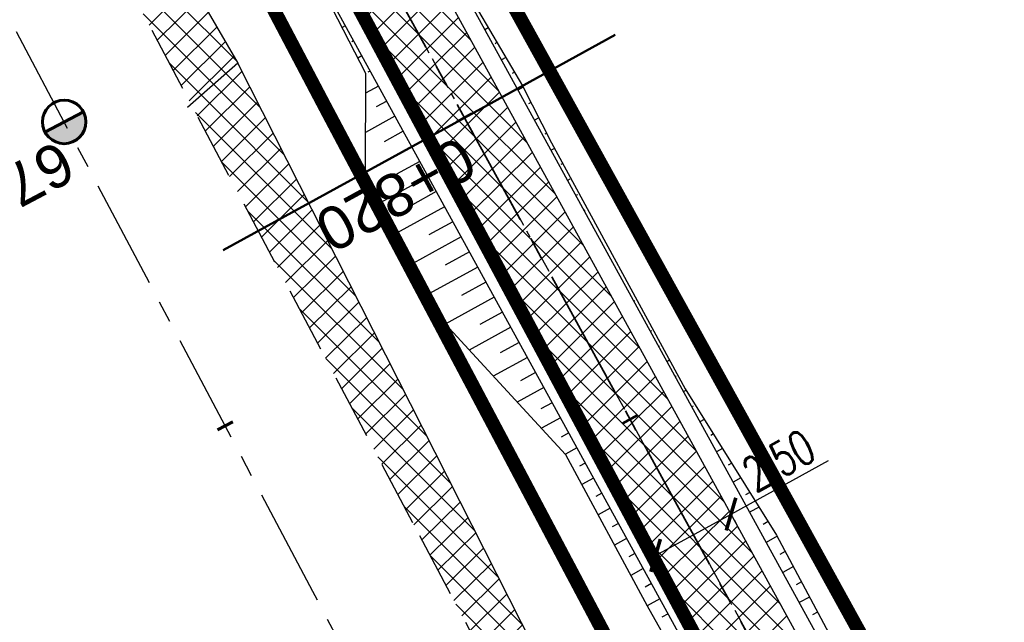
# Model space of a CAD drawing. Header units: metres. Extents: x 7529682 to 7533711, y 5721195 to 5727842.
# Tile 187 of 232: x 7530087 to 7530116, y 5727058 to 5727075. Entities that reach past the tile are written whole.
import ezdxf

# ---------------------------------------------------------------- set-up
doc = ezdxf.new("R2010")
doc.units = ezdxf.units.M
doc.header["$PDMODE"] = 1
doc.header["$PDSIZE"] = 0.3
for name, pattern in [('817-dzialki-09-05-04$0$HIDDEN', [0.375, 0.25, -0.125]), ('ACAD_ISO05W100', [33, 24, -3, 0, -3, 0, -3]), ('CENTER', [50.800000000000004, 31.75, -6.35, 6.35, -6.35]), ('CENTER2', [28.575000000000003, 19.05, -3.175, 3.175, -3.175]), ('HIDDEN', [9.524999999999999, 6.35, -3.175])]:
    doc.linetypes.add(name, pattern=pattern)
for name, color, linetype in [('C-DROGI-SYTUACJA', 7, 'Continuous'), ('C-DROGI-SYTUACJA-ETYKIETY', 7, 'Continuous'), ('D-hatch-pobocza', 131, 'Continuous'), ('D-hatch-zjazdy-kruszywo', 111, 'Continuous'), ('D-pobocza', 60, 'Continuous'), ('D-rowy', 160, 'Continuous'), ('D-skarpa', 2, 'Continuous'), ('D-skarpa-kreskowanie', 2, 'Continuous'), ('D-wymiary', 1, 'Continuous')]:
    doc.layers.add(name, color=color, linetype=linetype)
for name, color, linetype, lineweight, true_color in [('D-hatch-ciag-pieszo-rowerowy', 7, 'Continuous', 13, 0xff9f80), ('D-LR-etap-III', 7, '817-dzialki-09-05-04$0$HIDDEN', 50, 0x00008f), ('D-przekroje-pop', 7, 'Continuous', 50, 0x000099)]:
    doc.layers.add(name, color=color, linetype=linetype, lineweight=lineweight, true_color=true_color)
for name, color, linetype, lineweight in [('D-krawędzie', 3, 'Continuous', 30), ('D-obrzeża', 2, 'Continuous', 30), ('D-oś', 10, 'CENTER', 30), ('D-pas-drogowy', 7, 'ACAD_ISO05W100', 50), ('D-zjazdy', 202, 'Continuous', 30)]:
    doc.layers.add(name, color=color, linetype=linetype, lineweight=lineweight)
doc.layers.add('poprzeczki', color=7, linetype='Continuous', true_color=0x0000c7)
doc.styles.add('DIMTEXT', font='simplex.shx', dxfattribs={"width": 0.7})
doc.styles.get("Standard").update_dxf_attribs({"font": 'arial.ttf'})
doc.dimstyles.new('500', dxfattribs={"dimtxt": 1, "dimasz": 0.6999999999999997, "dimexe": 0.2, "dimexo": 0.5, "dimgap": 0.2, "dimtad": 1, "dimrnd": 0.005, "dimzin": 0, "dimdsep": 46, "dimtxsty": 'DIMTEXT', "dimblk": 'ARCHTICK', "dimcen": 0, "dimclrd": 256, "dimclre": 256, "dimclrt": 2, "dimadec": 5, "dimazin": 0, "dimtfac": 1, "dimtofl": 0, "dimtmove": 0, "dimatfit": 3, "dimfxl": 1, "dimtolj": 1, "dimtzin": 0, "dimlwd": -1, "dimlwe": -1, "dimarcsym": 0})
pattern_1 = [(45, (0, 0), (-0.3367596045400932, 0.3367596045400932), []), (135, (0, 0), (-0.3367596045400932, -0.3367596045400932), [])]

# ---------------------------------------------------------------- blocks, each defined once
blk = doc.blocks.new('kilometraz')
at = {"linetype": 'ByBlock', "lineweight": -2}
blk.add_hatch(color=0, dxfattribs=at).paths.add_polyline_path([(0, -0.28125, 0.4142135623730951), (0.28125, 0, 0.4142135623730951), (0, 0.28125)])
at = {"color": 0, "linetype": 'ByBlock', "lineweight": -2}
blk.add_line((0, 0.28125), (0, -0.28125), dxfattribs=at)
blk.add_circle((0, 0), 0.28125, dxfattribs=at)
blk = doc.blocks.new('AeccTickLine')
at = {"color": 0, "linetype": 'ByBlock', "lineweight": -2}
blk.add_line((0, 1), (-3.673819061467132e-16, -1), dxfattribs=at)
blk = doc.blocks.new('_ArchTick')
at = {"color": 0, "linetype": 'ByBlock', "const_width": 0.15}
blk.add_lwpolyline([(-0.5, -0.5), (0.5, 0.5)], dxfattribs=at)
blk = doc.blocks.new('*D109')
at = {"layer": 'D-wymiary', "linetype": 'ByBlock', "transparency": 16777216}
for p, q in [((7530107.740666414, 5727060.980724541), (7530110.575570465, 5727062.535640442)), ((7530105.54873029, 5727059.778469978), (7530107.740666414, 5727060.980724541)), ((7530107.981117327, 5727060.542337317), (7530107.836846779, 5727060.805369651)), ((7530105.789181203, 5727059.340082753), (7530105.644910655, 5727059.603115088))]:
    blk.add_line(p, q, dxfattribs=at)
at = {"layer": 'Defpoints', "color": 0, "linetype": 'ByBlock', "transparency": 16777216}
for p in [(7530107.740666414, 5727060.980724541), (7530107.740666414, 5727060.980724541), (7530105.54873029, 5727059.778469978)]:
    blk.add_point(p, dxfattribs=at)
at = {"layer": 'D-wymiary', "linetype": 'ByBlock', "transparency": 16777216, "xscale": 0.6999999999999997, "yscale": 0.6999999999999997, "zscale": 0.6999999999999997}
for p, rotation in [((7530107.740666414, 5727060.980724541), 28.74431820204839), ((7530105.54873029, 5727059.778469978), 208.7443182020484)]:
    blk.add_blockref('_ArchTick', p, dxfattribs=dict(at, rotation=rotation))
at = {"layer": 'D-wymiary', "color": 2, "linetype": 'ByBlock', "transparency": 16777216, "insert": (7530109.128358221, 5727062.540240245), "char_height": 1, "attachment_point": 5, "rotation": 28.744318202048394, "style": 'DIMTEXT'}
blk.add_mtext('\\A1;2.50', dxfattribs=at)

msp = doc.modelspace()

# ---------------------------------------------------------------- hatches: boundary and pattern name
at = {"layer": 'D-hatch-ciag-pieszo-rowerowy'}
h = msp.add_hatch(dxfattribs=at)
h.set_pattern_fill('ANSI37', color=256, scale=0.15, style=0)
h.set_pattern_definition(pattern_1)
h.paths.add_polyline_path([(7530088.752647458, 5727093.000170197), (7530087.680093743, 5727092.356354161), (7530094.839831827, 5727079.30280542), (7530096.380116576, 5727079.093859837)])
h.paths.add_polyline_path([(7530089.894115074, 5727093.518343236), (7530089.827897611, 5727093.645604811), (7530088.754170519, 5727093.001084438), (7530088.791572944, 5727092.929201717), (7530096.380116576, 5727079.093859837), (7530097.920401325, 5727078.884914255)])
h.paths.add_polyline_path([(7530098.187554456, 5727075.798560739), (7530096.65747977, 5727075.988891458), (7530118.344271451, 5727036.449792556), (7530121.363431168, 5727030.8519834), (7530122.461322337, 5727031.449610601), (7530119.442360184, 5727037.047053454)])
h.paths.add_polyline_path([(7530099.717629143, 5727075.608230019), (7530098.187554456, 5727075.798560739), (7530119.442360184, 5727037.047053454), (7530122.461322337, 5727031.449610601), (7530123.559213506, 5727032.047237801), (7530120.540448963, 5727037.644314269)])
at = {"layer": 'D-hatch-pobocza'}
h = msp.add_hatch(dxfattribs=at)
h.set_pattern_fill('ANSI37', color=256, scale=0.15, style=0)
h.set_pattern_definition(pattern_1)
h.paths.add_polyline_path([(7530159.28, 5726948.82), (7530146.429999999, 5726973.35), (7530133.179999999, 5726997.96), (7530120.769999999, 5727021.75), (7530102.37, 5727056.4), (7530093.404664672, 5727074.093035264), (7530092.053597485, 5727072.892086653), (7530098.687472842, 5727060.36179238), (7530131.997785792, 5726997.210008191), (7530163.821737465, 5726937.096607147), (7530204.081352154, 5726861.012519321), (7530207.770984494, 5726854.046852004), (7530209.4, 5726853.58), (7530209.844131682, 5726853.621519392), (7530193.42, 5726884.56), (7530185.309999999, 5726899.91), (7530173.059999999, 5726923.22)])
at = {"layer": 'D-hatch-zjazdy-kruszywo'}
h = msp.add_hatch(dxfattribs=at)
h.set_pattern_fill('ANSI37', color=256, scale=0.15, style=0)
h.set_pattern_definition(pattern_1)
h.paths.add_polyline_path([(7530090.482093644, 5727079.127608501), (7530088.410620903, 5727079.7730674), (7530092.053597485, 5727072.892086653), (7530093.404664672, 5727074.093035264)])

# ---------------------------------------------------------------- linework, layer by layer
at = {"layer": 'C-DROGI-SYTUACJA', "color": 10, "linetype": 'CENTER2', "lineweight": 35, "ltscale": 0.2}
msp.add_lwpolyline([(7529994.784814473, 5727271.452278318), (7530014.918624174, 5727233.117987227), (7530030.611190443, 5727203.571422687), (7530048.95165067, 5727168.884096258), (7530066.58439081, 5727135.608591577), (7530088.791572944, 5727092.929201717), (7530119.442360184, 5727037.047053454), (7530133.979593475, 5727010.093640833), (7530160.01702296, 5726961.449550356), (7530183.786607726, 5726917.332915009), (7530204.666096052, 5726877.528243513), (7530227.908566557, 5726832.904262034), (7530259.102442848, 5726774.825526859, 0.06358496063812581), (7530264.988877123, 5726766.578101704), (7530268.469625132, 5726762.818326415, -0.06508397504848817), (7530272.968742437, 5726756.474687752), (7530281.4242284, 5726740.503672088, -0.06508397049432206), (7530284.141528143, 5726733.216691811), (7530284.890711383, 5726729.972348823, 0.06446268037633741), (7530289.361782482, 5726717.936811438), (7530322.483990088, 5726654.998261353), (7530339.922145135, 5726621.886334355)], format="xyb", dxfattribs=at)
at = {"layer": 'D-krawędzie', "linetype": 'HIDDEN', "ltscale": 0.3}
msp.add_lwpolyline([(7529971.475882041, 5727300.786382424), (7530006.701701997, 5727234.141132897), (7530044.198460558, 5727163.133456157), (7530082.890091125, 5727090.20043586), (7530098.687472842, 5727060.36179238), (7530131.997785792, 5726997.210008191), (7530163.821737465, 5726937.096607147), (7530204.081352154, 5726861.012519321), (7530247.819962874, 5726778.438272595), (7530252.219999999, 5726770.26), (7530259.735272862, 5726756.89951491), (7530263.781713, 5726749.286762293), (7530270.196482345, 5726737.095956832), (7530272.433334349, 5726732.818899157), (7530276.00888925, 5726725.597700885), (7530279.7, 5726718.02), (7530284.501430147, 5726708.939695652), (7530291.375516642, 5726695.939652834), (7530296.045865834, 5726687.107244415), (7530304.46414878, 5726671.186868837), (7530316.603827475, 5726648.181421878)], dxfattribs=at)
at = {"layer": 'D-LR-etap-III', "ltscale": 10, "flags": 128}
msp.add_lwpolyline([(7531750.474471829, 5723895.103125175, 0.4, 0.4, 0), (7531750.505, 5723895.13, 0.4, 0.4, 0), (7531682.71, 5724022.92, 0.4, 0.4, 0), (7531619.177023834, 5724147.203692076, 0.4, 0.4, 0), (7531592.308960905, 5724198.48863389, 0.4, 0.4, 0), (7531553.263875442, 5724272.918564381, 0.4, 0.4, 0), (7531504.019999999, 5724366.79, 0.4, 0.4, 0), (7531482.09, 5724407.62, 0.4, 0.4, 0), (7531412.350402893, 5724541.182759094, 0.4, 0.4, 0), (7531388.463669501, 5724586.929768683, 0.4, 0.4, 0), (7531345.12, 5724669.94, 0.4, 0.4, 0), (7531127.66, 5725081.67, 0.4, 0.4, 0), (7531059.253139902, 5725211.040795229, 0.4, 0.4, 0), (7531008.007244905, 5725307.953830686, 0.4, 0.4, 0), (7530964.181635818, 5725390.835555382, 0.4, 0.4, 0), (7530914.557354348, 5725484.683561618, 0.4, 0.4, 0), (7530865.243241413, 5725577.493975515, 0.4, 0.4, 0), (7530840.085257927, 5725624.058651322, 0.4, 0.4, 0), (7530802.559525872, 5725694.924584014, 0.4, 0.4, 0), (7530755.54, 5725787.51, 0.4, 0.4, 0), (7530708.717810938, 5725876.303221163, 0.4, 0.4, 0), (7530695.12, 5725902.09, 0.4, 0.4, 0), (7530642.91397006, 5726001.07839487, 0.4, 0.4, 0), (7530634.934723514, 5726016.146615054, 0.4, 0.4, 0), (7530610.820000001, 5726061.929999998, 0.4, 0.4, 0), (7530610.820000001, 5726061.929999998, 0.4, 0.4, 0), (7530607.21, 5726063.51, 0.4, 0.4, 0), (7530597.42, 5726080.68, 0.4, 0.4, 0), (7530591.16, 5726088.44, 0.4, 0.4, 0), (7530581.28, 5726107.21, 0.4, 0.4, 0), (7530571.29, 5726130.56, 0.4, 0.4, 0), (7530549.554994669, 5726171.527317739, 0.4, 0.4, 0), (7530531.014309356, 5726206.473807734, 0.4, 0.4, 0), (7530516.461208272, 5726236.016618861, 0.4, 0.4, 0), (7530500.798929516, 5726266.141265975, 0.4, 0.4, 0), (7530491.349999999, 5726283.94, 0.4, 0.4, 0), (7530482.4, 5726303.41, 0.4, 0.4, 0), (7530482.4, 5726303.41, 0.4, 0.4, 0), (7530450.41, 5726357.28, 0.4, 0.4, 0), (7530397.759396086, 5726458.499907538, 0.4, 0.4, 0), (7530334.707815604, 5726583.664702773, 0.4, 0.4, 0), (7530303.939274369, 5726645.167943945, 0.4, 0.4, 0), (7530300.509779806, 5726651.777515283, 0.4, 0.4, 0), (7530289.213532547, 5726671.966724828, 0.4, 0.4, 0), (7530281.54, 5726685.57, 0.4, 0.4, 0), (7530261.37085633, 5726724.163374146, 0.4, 0.4, 0), (7530254.03, 5726738.21, 0.4, 0.4, 0), (7530197.219999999, 5726845.06, 0.4, 0.4, 0), (7530194.71, 5726849.15, 0.4, 0.4, 0), (7530195.92, 5726850.75, 0.4, 0.4, 0), (7530170.546669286, 5726892.961489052, 0.4, 0.4, 0), (7530143.174718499, 5726945.065838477, 0.4, 0.4, 0), (7530105.059999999, 5727018.32, 0.4, 0.4, 0), (7530100.059999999, 5727027.16, 0.4, 0.4, 0), (7530062.318670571, 5727099.625398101, 0.4, 0.4, 0), (7530015.378537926, 5727189.420463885, 0.4, 0.4, 0), (7529983.207960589, 5727250.206596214, 0.4, 0.4, 0), (7529953.284293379, 5727306.74720398, 0.4, 0.4, 0), (7529900.67053443, 5727406.15903814, 0.4, 0.4, 0), (7529890.630239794, 5727425.131178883, 0.4, 0.4, 0), (7529875.155383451, 5727454.426350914, 0.4, 0.4, 0), (7529857.560096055, 5727487.787346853, 0.4, 0.4, 0), (7529835.194401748, 5727530.19312405, 0.4, 0.4, 0), (7529811.740544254, 5727574.662079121, 0.4, 0.4, 0), (7529792.101859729, 5727611.922638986, 0.4, 0.4, 0), (7529768.066117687, 5727657.469613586, 0.4, 0.4, 0), (7529755.210566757, 5727682.131373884, 0.4, 0.4, 0), (7529753.309999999, 5727681.13, 0.4, 0.4, 0), (7529739.21, 5727707.77, 0.4, 0.4, 0), (7529735.394745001, 5727711.251990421, 0.4, 0.4, 0), (7529725.42, 5727730.2, 0.4, 0.4, 0), (7529723.55, 5727729.88, 0.4, 0.4, 0), (7529695.566668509, 5727782.932080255, 0.4, 0.4, 0), (7529717.67971874, 5727794.024357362, 0.4, 0.4, 0), (7529736.274870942, 5727758.647400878, 0.4, 0.4, 0), (7529736.274870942, 5727758.647400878, 0.4, 0.4, 0), (7529744.511003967, 5727750.406106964, 0.4, 0.4, 0), (7529744.511003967, 5727750.406106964, 0.4, 0.4, 0), (7529750.282568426, 5727738.549848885, 0.4, 0.4, 0), (7529777.108510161, 5727687.569424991, 0.4, 0.4, 0), (7529796.51537536, 5727651.329932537, 0.4, 0.4, 0), (7529814.937945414, 5727616.793170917, 0.4, 0.4, 0), (7529839.006722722, 5727572.303976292, 0.4, 0.4, 0), (7529860.617626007, 5727532.509108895, 0.4, 0.4, 0), (7529882.348967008, 5727491.504261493, 0.4, 0.4, 0), (7529904.865139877, 5727449.096370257, 0.4, 0.4, 0), (7529920.747384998, 5727418.884773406, 0.4, 0.4, 0), (7529946.676504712, 5727368.547487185, 0.4, 0.4, 0), (7529972.024701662, 5727320.573310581, 0.4, 0.4, 0), (7529987.740014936, 5727290.153392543, 0.4, 0.4, 0), (7529996.497385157, 5727273.661630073, 0.4, 0.4, 0), (7530017.541471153, 5727234.202689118, 0.4, 0.4, 0), (7530033.053657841, 5727204.864166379, 0.4, 0.4, 0), (7530051.622983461, 5727170.222745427, 0.4, 0.4, 0), (7530069.276612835, 5727137.015751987, 0.4, 0.4, 0), (7530089.385386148, 5727097.533639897, 0.4, 0.4, 0), (7530109.712512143, 5727060.746615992, 0.4, 0.4, 0), (7530136.769722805, 5727011.640131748, 0.4, 0.4, 0), (7530162.446686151, 5726962.743777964, 0.4, 0.4, 0), (7530187.674104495, 5726916.992101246, 0.4, 0.4, 0), (7530207.820739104, 5726879.335323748, 0.4, 0.4, 0), (7530230.625609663, 5726834.518686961, 0.4, 0.4, 0), (7530262.288093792, 5726776.61832811, 0.4, 0.4, 0), (7530277.509672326, 5726760.213143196, 0.4, 0.4, 0), (7530286.036865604, 5726744.106684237, 0.4, 0.4, 0), (7530288.097472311, 5726735.884066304, 0.4, 0.4, 0), (7530290.393870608, 5726725.046963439, 0.4, 0.4, 0), (7530296.17664807, 5726713.582980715, 0.4, 0.4, 0), (7530302.726195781, 5726701.18226779, 0.4, 0.4, 0), (7530325.685047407, 5726657.466383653, 0.4, 0.4, 0), (7530343.243978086, 5726623.648592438, 0.4, 0.4, 0), (7530360.229820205, 5726591.746871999, 0.4, 0.4, 0), (7530383.20855044, 5726548.059469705, 0.4, 0.4, 0), (7530406.017875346, 5726503.605514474, 0.4, 0.4, 0), (7530427.464919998, 5726462.620289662, 0.4, 0.4, 0), (7530447.9278544, 5726424.388014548, 0.4, 0.4, 0), (7530471.126878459, 5726379.920667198, 0.4, 0.4, 0), (7530490.501003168, 5726343.033350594, 0.4, 0.4, 0), (7530509.499458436, 5726306.733076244, 0.4, 0.4, 0), (7530529.890269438, 5726267.244072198, 0.4, 0.4, 0), (7530543.852446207, 5726238.990319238, 0.4, 0.4, 0), (7530554.808897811, 5726218.943990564, 0.4, 0.4, 0), (7530559.027108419, 5726212.223286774, 0.4, 0.4, 0), (7530563.060988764, 5726206.409670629, 0.4, 0.4, 0), (7530566.93354971, 5726200.463543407, 0.4, 0.4, 0), (7530569.771022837, 5726194.901501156, 0.4, 0.4, 0), (7530571.47319415, 5726191.282350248, 0.4, 0.4, 0), (7530572.839142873, 5726188.024533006, 0.4, 0.4, 0), (7530575.295071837, 5726182.034664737, 0.4, 0.4, 0), (7530579.736851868, 5726173.306070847, 0.4, 0.4, 0), (7530583.3, 5726167.41, 0.4, 0.4, 0), (7530593.4, 5726163.33, 0.4, 0.4, 0), (7530598.618375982, 5726155.264489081, 0.4, 0.4, 0), (7530608.258304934, 5726140.497132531, 0.4, 0.4, 0), (7530603.269999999, 5726136.83, 0.4, 0.4, 0), (7530606.53, 5726131.84, 0.4, 0.4, 0), (7530604.239057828, 5726124.21679044, 0.4, 0.4, 0), (7530605.847136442, 5726121.630127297, 0.4, 0.4, 0), (7530608.971611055, 5726116.164124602, 0.4, 0.4, 0), (7530618.114293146, 5726097.791111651, 0.4, 0.4, 0), (7530651.213125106, 5726034.959524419, 0.4, 0.4, 0), (7530670.243741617, 5725998.61095082, 0.4, 0.4, 0), (7530698.075474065, 5725945.952624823, 0.4, 0.4, 0), (7530716.505955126, 5725911.3051464, 0.4, 0.4, 0), (7530735.223454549, 5725875.667401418, 0.4, 0.4, 0), (7530752.504235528, 5725842.154920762, 0.4, 0.4, 0), (7530778.310652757, 5725793.501254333, 0.4, 0.4, 0), (7530797.499961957, 5725756.381811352, 0.4, 0.4, 0), (7530812.518974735, 5725728.28874362, 0.4, 0.4, 0), (7530820.039295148, 5725713.160404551, 0.4, 0.4, 0), (7530822.422446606, 5725710.193574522, 0.4, 0.4, 0), (7530833.154893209, 5725688.800634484, 0.4, 0.4, 0), (7530849.629354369, 5725656.158601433, 0.4, 0.4, 0), (7530867.98290276, 5725621.963939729, 0.4, 0.4, 0), (7530872.629809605, 5725612.88760475, 0.4, 0.4, 0), (7530880.354488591, 5725597.594500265, 0.4, 0.4, 0), (7530883.839446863, 5725593.389159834, 0.4, 0.4, 0), (7530891.782113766, 5725587.763349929, 0.4, 0.4, 0), (7530895.038670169, 5725584.280746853, 0.4, 0.4, 0), (7530897.033644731, 5725580.941110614, 0.4, 0.4, 0), (7530900.951646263, 5725579.945856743, 0.4, 0.4, 0), (7530904.80970798, 5725571.977328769, 0.4, 0.4, 0), (7530903.682362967, 5725568.566434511, 0.4, 0.4, 0), (7530908.900614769, 5725558.844845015, 0.4, 0.4, 0), (7530910.252030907, 5725545.671606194, 0.4, 0.4, 0), (7530912.872986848, 5725538.645543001, 0.4, 0.4, 0), (7530945.278171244, 5725478.464284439, 0.4, 0.4, 0), (7530959.692318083, 5725450.24628822, 0.4, 0.4, 0), (7531002.82670893, 5725368.192370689, 0.4, 0.4, 0), (7531044.703532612, 5725290.314293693, 0.4, 0.4, 0), (7531064.098839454, 5725253.212562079, 0.4, 0.4, 0), (7531083.010253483, 5725216.677517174, 0.4, 0.4, 0), (7531113.013137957, 5725158.465613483, 0.4, 0.4, 0), (7531137.364304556, 5725113.07076138, 0.4, 0.4, 0), (7531150.830830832, 5725086.711759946, 0.4, 0.4, 0), (7531159.745663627, 5725076.640848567, 0.4, 0.4, 0), (7531166.309999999, 5725074.58, 0.4, 0.4, 0), (7531172.29, 5725062.58, 0.4, 0.4, 0), (7531170.589828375, 5725055.605912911, 0.4, 0.4, 0), (7531173.732823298, 5725044.080706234, 0.4, 0.4, 0), (7531215.342008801, 5724964.859648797, 0.4, 0.4, 0), (7531238.054496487, 5724921.684649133, 0.4, 0.4, 0), (7531262.389821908, 5724875.282876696, 0.4, 0.4, 0), (7531295.587160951, 5724811.265731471, 0.4, 0.4, 0), (7531348.487908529, 5724712.362812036, 0.4, 0.4, 0), (7531363.740817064, 5724682.68394264, 0.4, 0.4, 0), (7531366.986905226, 5724675.865317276, 0.4, 0.4, 0), (7531382.541261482, 5724646.110625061, 0.4, 0.4, 0), (7531401.299165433, 5724610.874551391, 0.4, 0.4, 0), (7531428.964837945, 5724558.862274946, 0.4, 0.4, 0), (7531449.111202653, 5724520.397801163, 0.4, 0.4, 0), (7531477.292992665, 5724465.831467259, 0.4, 0.4, 0), (7531500.996290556, 5724421.112506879, 0.4, 0.4, 0), (7531512.121834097, 5724400.549045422, 0.4, 0.4, 0), (7531513.78163794, 5724396.757451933, 0.4, 0.4, 0), (7531526.32, 5724379.39, 0.4, 0.4, 0), (7531566.783642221, 5724302.73628205, 0.4, 0.4, 0), (7531578.579156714, 5724282.774819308, 0.4, 0.4, 0), (7531584.232619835, 5724273.111246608, 0.4, 0.4, 0), (7531590.109283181, 5724263.508189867, 0.4, 0.4, 0), (7531593.027899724, 5724258.771479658, 0.4, 0.4, 0), (7531595.711841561, 5724254.226824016, 0.4, 0.4, 0), (7531601.659976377, 5724243.898197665, 0.4, 0.4, 0), (7531606.097733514, 5724235.986407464, 0.4, 0.4, 0), (7531609.382207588, 5724230.799061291, 0.4, 0.4, 0), (7531611.580260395, 5724227.671180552, 0.4, 0.4, 0), (7531612.707802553, 5724225.86410867, 0.4, 0.4, 0), (7531618.665224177, 5724214.480919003, 0.4, 0.4, 0), (7531619.885522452, 5724212.333950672, 0.4, 0.4, 0), (7531620.931818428, 5724210.787064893, 0.4, 0.4, 0), (7531623.518605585, 5724207.111542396, 0.4, 0.4, 0), (7531626.143926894, 5724203.61306897, 0.4, 0.4, 0), (7531632.022984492, 5724196.485954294, 0.4, 0.4, 0), (7531653.949089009, 5724152.617641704, 0.4, 0.4, 0), (7531656.750690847, 5724143.103797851, 0.4, 0.4, 0), (7531659.61440691, 5724133.254504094, 0.4, 0.4, 0), (7531661.627147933, 5724128.646047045, 0.4, 0.4, 0.01093811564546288), (7531674.314987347, 5724101.43546424, 0.4, 0.4, 0), (7531685.137626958, 5724081.408252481, 0.4, 0.4, 0), (7531692.159945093, 5724066.277333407, 0.4, 0.4, 0), (7531699.662164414, 5724051.388120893, 0.4, 0.4, 0), (7531704.480624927, 5724040.808561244, 0.4, 0.4, 0), (7531704.480624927, 5724040.808561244, 0.4, 0.4, 0), (7531704.401251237, 5724037.368913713, 0.4, 0.4, 0), (7531720.383609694, 5724003.441317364, 0.4, 0.4, 0), (7531728.79890528, 5723986.206298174, 0.4, 0.4, 0), (7531733.237926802, 5723977.192631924, 0.4, 0.4, 0), (7531736.750027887, 5723969.505210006, 0.4, 0.4, 0), (7531737.336143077, 5723968.518916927, 0.4, 0.4, 0), (7531738.285051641, 5723967.699360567, 0.4, 0.4, 0), (7531742.180915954, 5723962.346428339, 0.4, 0.4, 0), (7531744.286141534, 5723958.615526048, 0.4, 0.4, 0), (7531755.393260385, 5723944.192617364, 0.4, 0.4, 0), (7531758.69, 5723936.76, 0.4, 0.4, 0), (7531780.08, 5723929.25, 0.4, 0.4, 0), (7531792.611989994, 5723906.337708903, 0.4, 0.4, 0), (7531792.611989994, 5723906.337708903, 0.4, 0.4, 0), (7531756.962094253, 5723883.055323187, 0.4, 0.4, 0), (7531750.46, 5723895.130000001, 0.4, 0.4, 0), (7531750.46, 5723895.130000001, 0, 0, 0)], format="xyseb", dxfattribs=at)
at = {"layer": 'D-obrzeża'}
for points in [[(7530255.070830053, 5726779.690066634), (7530226.803596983, 5726832.319792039), (7530203.558300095, 5726876.949199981), (7530182.682878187, 5726916.746119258), (7530158.915773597, 5726960.858151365), (7530132.878471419, 5727009.502004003), (7530118.344271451, 5727036.449792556), (7530087.649834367, 5727092.411522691), (7530086.699342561, 5727094.242115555), (7530065.47768309, 5727135.027454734), (7530047.847139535, 5727168.298814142), (7530029.506689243, 5727202.986120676), (7530013.813315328, 5727232.534205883), (7529993.681375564, 5727270.864936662)], [(7530217.688691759, 5726855.231672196), (7530205.773892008, 5726878.107287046), (7530184.890337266, 5726917.919710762), (7530161.118272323, 5726962.040949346), (7530135.080715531, 5727010.685277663), (7530120.540448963, 5727037.644314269), (7530099.717629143, 5727075.608230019)]]:
    msp.add_lwpolyline(points, dxfattribs=at)
at = {"layer": 'D-oś', "ltscale": 0.1}
msp.add_lwpolyline([(7530313.508365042, 5726646.547986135), (7530301.370075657, 5726669.550802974), (7530292.95179271, 5726685.471178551), (7530288.281443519, 5726694.303586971), (7530281.407357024, 5726707.303629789), (7530276.578826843, 5726716.435184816), (7530272.867295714, 5726724.054807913), (7530269.313944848, 5726731.231162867), (7530267.097066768, 5726735.470028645), (7530260.687746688, 5726747.650478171), (7530256.664309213, 5726755.219954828), (7530249.153360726, 5726768.572752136), (7530244.732367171, 5726776.789976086), (7530200.987754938, 5726859.375553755), (7530160.728462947, 5726935.45903188), (7530128.903273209, 5726995.57477155), (7530095.592978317, 5727058.726521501), (7530079.798237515, 5727088.5601794), (7530041.105041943, 5727161.496149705), (7530003.607351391, 5727232.505591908), (7529968.380651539, 5727299.152506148)], dxfattribs=at)
at = {"layer": 'D-oś', "ltscale": 0.03}
msp.add_lwpolyline([(7529994.784814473, 5727271.452278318), (7530014.918624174, 5727233.117987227), (7530030.611190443, 5727203.571422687), (7530048.95165067, 5727168.884096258), (7530066.58439081, 5727135.608591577), (7530088.791572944, 5727092.929201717), (7530119.442360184, 5727037.047053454), (7530133.979593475, 5727010.093640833), (7530160.01702296, 5726961.449550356), (7530183.786607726, 5726917.332915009), (7530204.666096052, 5726877.528243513), (7530227.908566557, 5726832.904262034), (7530259.102442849, 5726774.825526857, 0.06358496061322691), (7530264.988877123, 5726766.578101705), (7530268.469625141, 5726762.818326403, -0.06508397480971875), (7530272.968742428, 5726756.474687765), (7530281.424228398, 5726740.503672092, -0.06508397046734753), (7530284.141528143, 5726733.216691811), (7530284.890711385, 5726729.972348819, 0.06446268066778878), (7530289.361782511, 5726717.936811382), (7530322.48423269, 5726654.997800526)], format="xyb", dxfattribs=at)
at = {"layer": 'D-pas-drogowy', "ltscale": 0.2, "flags": 128}
msp.add_lwpolyline([(7531633.018560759, 5724182.834272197, 0.4, 0.4, 0), (7531617.558899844, 5724211.608162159, 0.4, 0.4, 0), (7531566.783642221, 5724302.73628205, 0.4, 0.4, 0), (7531538.419082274, 5724356.469679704, 0.4, 0.4, 0), (7531526.32, 5724379.39, 0.4, 0.4, 0), (7531516.102085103, 5724393.607319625, 0.4, 0.4, 0.001485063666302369), (7531513.78037409, 5724396.837773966, 0.4, 0.4, 0), (7531501.87, 5724413.41, 0.4, 0.4, 0), (7531474.926107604, 5724464.507896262, 0.4, 0.4, 0), (7531446.200436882, 5724518.992313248, 0.4, 0.4, 0), (7531424.962185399, 5724559.262257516, 0.4, 0.4, 0), (7531398.444460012, 5724609.565801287, 0.4, 0.4, 0), (7531379.647455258, 5724645.216004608, 0.4, 0.4, 0), (7531365.23, 5724672.56, 0.4, 0.4, 0), (7531341.305752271, 5724717.915356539, 0.4, 0.4, 0), (7531312.899996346, 5724771.788898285, 0.4, 0.4, 0), (7531292.590923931, 5724810.306502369, 0.4, 0.4, 0), (7531259.391619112, 5724873.271351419, 0.4, 0.4, 0), (7531233.740401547, 5724921.922582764, 0.4, 0.4, 0), (7531203.072738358, 5724980.092044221, 0.4, 0.4, 0), (7531173.471398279, 5725036.225177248, 0.4, 0.4, 0), (7531168.269999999, 5725046.09, 0.4, 0.4, 0), (7531172.29, 5725062.58, 0.4, 0.4, 0), (7531166.309999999, 5725074.58, 0.4, 0.4, 0), (7531150.32, 5725079.6, 0.4, 0.4, 0), (7531141.5, 5725096.43, 0.4, 0.4, 0), (7531109.311735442, 5725157.814415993, 0.4, 0.4, 0), (7531086.641300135, 5725201.047918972, 0.4, 0.4, 0), (7531059.198258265, 5725253.383662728, 0.4, 0.4, 0), (7531028.206828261, 5725312.48946212, 0.4, 0.4, 0), (7530999.104694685, 5725367.990143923, 0.4, 0.4, 0), (7530956.247527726, 5725449.724815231, 0.4, 0.4, 0), (7530924.397774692, 5725510.463768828, 0.4, 0.4, 0), (7530897.509999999, 5725561.74, 0.4, 0.4, 0), (7530894.46, 5725566.14, 0.4, 0.4, 0), (7530892.16, 5725570.49, 0.4, 0.4, 0), (7530869.362688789, 5725613.307018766, 0.4, 0.4, 0), (7530861.693971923, 5725627.704613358, 0.4, 0.4, 0), (7530852.74, 5725644.52, 0.4, 0.4, 0), (7530831.509999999, 5725684.2, 0.4, 0.4, 0), (7530811.13, 5725722.52, 0.4, 0.4, 0), (7530792.3476413, 5725757.940652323, 0.4, 0.4, 0), (7530768.03, 5725803.8, 0.4, 0.4, 0), (7530748.768542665, 5725840.178507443, 0.4, 0.4, 0), (7530727.7, 5725879.97, 0.4, 0.4, 0), (7530712.0981582, 5725909.54523909, 0.4, 0.4, 0), (7530693.644105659, 5725944.645156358, 0.4, 0.4, 0), (7530665.702224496, 5725997.538976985, 0.4, 0.4, 0), (7530641.759999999, 5726042.88, 0.4, 0.4, 0), (7530616.5, 5726091.48, 0.4, 0.4, 0), (7530604.628439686, 5726114.319880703, 0.4, 0.4, -0.007762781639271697), (7530602.5, 5726118.43, 0.4, 0.4, 0), (7530603.992037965, 5726123.394821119, 0.4, 0.4, 0), (7530606.53, 5726131.84, 0.4, 0.4, 0), (7530603.269999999, 5726136.83, 0.4, 0.4, 0), (7530593.775620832, 5726151.368713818, 0.4, 0.4, 0), (7530590.202637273, 5726156.84001263, 0.4, 0.4, 0), (7530583.3, 5726167.41, 0.4, 0.4, 0), (7530580.578343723, 5726170.427567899, 0.4, 0.4, 0), (7530575.849999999, 5726175.67, 0.4, 0.4, 0), (7530569.009999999, 5726186.66, 0.4, 0.4, 0), (7530562.555322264, 5726199.189409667, 0.4, 0.4, 0), (7530555.67, 5726211.39, 0.4, 0.4, 0), (7530548.29, 5726224.23, 0.4, 0.4, 0), (7530540.58, 5726237.71, 0.4, 0.4, 0), (7530532.679999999, 5726252.65, 0.4, 0.4, 0), (7530524.059999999, 5726269.35, 0.4, 0.4, 0), (7530502.82, 5726309.91, 0.4, 0.4, 0), (7530488.83, 5726336.63, 0.4, 0.4, 0), (7530466.03, 5726380.16, 0.4, 0.4, 0), (7530438.469999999, 5726432.77, 0.4, 0.4, 0), (7530424.53, 5726459.09, 0.4, 0.4, 0), (7530401.63, 5726502.97, 0.4, 0.4, 0), (7530383.38, 5726538.06, 0.4, 0.4, 0), (7530353.969999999, 5726593.52, 0.4, 0.4, 0), (7530338.469999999, 5726622.74, 0.4, 0.4, 0), (7530322.009999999, 5726653.88, 0.4, 0.4, 0), (7530297.54, 5726700.33, 0.4, 0.4, 0), (7530287.38, 5726719.6, 0.4, 0.4, 0), (7530285.94993921, 5726722.315508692, 0.4, 0.4, 0), (7530280.259999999, 5726733.12, 0.4, 0.4, 0), (7530266.73, 5726758.74, 0.4, 0.4, 0), (7530260.42, 5726770.47, 0.4, 0.4, 0), (7530253.25, 5726783.82, 0.4, 0.4, 0), (7530244.95, 5726799.33, 0.4, 0.4, 0), (7530239.389999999, 5726808.49, 0.4, 0.4, 0), (7530238.29, 5726807.9, 0.4, 0.4, 0), (7530218.11, 5726850.67, 0.4, 0.4, 0), (7530175.906646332, 5726928.168028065, 0.4, 0.4, 0), (7530096.679999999, 5727076.15, 0.4, 0.4, 0), (7530094.679999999, 5727079.89, 0.4, 0.4, 0), (7530064.59693469, 5727135.522637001, 0.4, 0.4, 0), (7530046.730970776, 5727168.8921561, 0.4, 0.4, 0), (7530025.803045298, 5727208.461374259, 0.4, 0.4, 0), (7530012.846501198, 5727232.979315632, 0.4, 0.4, 0), (7529994.15, 5727268.45, 0.4, 0.4, 0), (7529981.670868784, 5727291.93018666, 0.4, 0.4, 0), (7529949.889999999, 5727351.73, 0.4, 0.4, 0), (7529924.75, 5727399.03, 0.4, 0.4, 0), (7529915.515824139, 5727417.099754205, 0.4, 0.4, 0), (7529885.83, 5727475.19, 0.4, 0.4, 0), (7529862.559999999, 5727519.97, 0.4, 0.4, 0), (7529852.984923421, 5727538.191086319, 0.4, 0.4, 0), (7529836.513084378, 5727569.51130111, 0.4, 0.4, 0), (7529815.36890814, 5727609.140983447, 0.4, 0.4, 0), (7529792.795203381, 5727651.247499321, 0.4, 0.4, 0), (7529774.199114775, 5727685.858348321, 0.4, 0.4, 0), (7529746.966026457, 5727736.059440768, 0.4, 0.4, 0), (7529733.92, 5727757.62, 0.4, 0.4, 0), (7529708.607472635, 5727806.388536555, 0.4, 0.4, 0), (7529688.491967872, 5727796.344621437, 0.4, 0.4, 0), (7529723.55, 5727729.88, 0.4, 0.4, 0), (7529725.42, 5727730.2, 0.4, 0.4, 0), (7529735.38, 5727711.28, 0.4, 0.4, 0), (7529739.21, 5727707.77, 0.4, 0.4, 0), (7529753.309999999, 5727681.13, 0.4, 0.4, 0), (7529755.178396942, 5727682.114424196, 0.4, 0.4, 0), (7529792.101859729, 5727611.922638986, 0.4, 0.4, 0), (7529811.740544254, 5727574.662079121, 0.4, 0.4, 0), (7529835.194401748, 5727530.19312405, 0.4, 0.4, 0), (7529857.560096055, 5727487.787346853, 0.4, 0.4, 0), (7529875.155383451, 5727454.426350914, 0.4, 0.4, 0), (7529890.630239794, 5727425.131178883, 0.4, 0.4, 0), (7529900.67053443, 5727406.15903814, 0.4, 0.4, 0), (7529953.284293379, 5727306.74720398, 0.4, 0.4, 0), (7529983.207960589, 5727250.206596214, 0.4, 0.4, 0), (7530015.378537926, 5727189.420463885, 0.4, 0.4, 0), (7530062.318670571, 5727099.625398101, 0.4, 0.4, 0), (7530100.059999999, 5727027.16, 0.4, 0.4, 0), (7530105.059999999, 5727018.32, 0.4, 0.4, 0), (7530143.174718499, 5726945.065838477, 0.4, 0.4, 0), (7530170.546669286, 5726892.961489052, 0.4, 0.4, 0), (7530195.92, 5726850.75, 0.4, 0.4, 0), (7530194.71, 5726849.15, 0.4, 0.4, 0), (7530197.219999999, 5726845.06, 0.4, 0.4, 0), (7530254.03, 5726738.21, 0.4, 0.4, 0), (7530261.37085633, 5726724.163374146, 0.4, 0.4, 0), (7530281.54, 5726685.57, 0.4, 0.4, 0), (7530289.213532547, 5726671.966724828, 0.4, 0.4, 0), (7530300.509779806, 5726651.777515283, 0.4, 0.4, 0), (7530303.939274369, 5726645.167943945, 0.4, 0.4, 0), (7530334.707815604, 5726583.664702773, 0.4, 0.4, 0), (7530397.759396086, 5726458.499907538, 0.4, 0.4, 0), (7530450.41, 5726357.28, 0.4, 0.4, 0), (7530482.4, 5726303.41, 0.4, 0.4, 0), (7530483.687990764, 5726301.003383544, 0.4, 0.4, 0), (7530491.349999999, 5726283.94, 0.4, 0.4, 0), (7530512.67, 5726243.78, 0.4, 0.4, 0), (7530529.429999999, 5726209.46, 0.4, 0.4, 0), (7530571.29, 5726130.56, 0.4, 0.4, 0), (7530581.28, 5726107.21, 0.4, 0.4, 0), (7530591.16, 5726088.44, 0.4, 0.4, 0), (7530597.42, 5726080.68, 0.4, 0.4, 0), (7530607.21, 5726063.51, 0.4, 0.4, 0), (7530610.820000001, 5726061.929999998, 0.4, 0.4, 0), (7530634.934723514, 5726016.146615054, 0.4, 0.4, 0), (7530642.91397006, 5726001.07839487, 0.4, 0.4, 0), (7530695.12, 5725902.09, 0.4, 0.4, 0), (7530708.717810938, 5725876.303221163, 0.4, 0.4, 0), (7530755.54, 5725787.51, 0.4, 0.4, 0), (7530802.559525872, 5725694.924584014, 0.4, 0.4, 0), (7530840.085257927, 5725624.058651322, 0.4, 0.4, 0), (7530865.243241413, 5725577.493975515, 0.4, 0.4, 0), (7530914.557354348, 5725484.683561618, 0.4, 0.4, 0), (7530964.181635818, 5725390.835555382, 0.4, 0.4, 0), (7531008.007244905, 5725307.953830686, 0.4, 0.4, 0), (7531059.253139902, 5725211.040795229, 0.4, 0.4, 0), (7531127.66, 5725081.67, 0.4, 0.4, 0), (7531345.12, 5724669.94, 0.4, 0.4, 0), (7531388.463669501, 5724586.929768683, 0.4, 0.4, 0), (7531412.350402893, 5724541.182759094, 0.4, 0.4, 0), (7531482.09, 5724407.62, 0.4, 0.4, 0), (7531504.019999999, 5724366.79, 0.4, 0.4, 0), (7531519.374444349, 5724337.520497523, 0.4, 0.4, 0), (7531563.748815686, 5724252.931583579, 0.4, 0.4, 0), (7531602.175111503, 5724179.681224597, 0.4, 0.4, 0), (7531619.177023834, 5724147.203692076, 0.4, 0.4, 0), (7531625.038493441, 5724135.63500206, 0.4, 0.4, 0), (7531656.796442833, 5724073.31633882, 0.4, 0.4, 0), (7531675.12, 5724037.36, 0.4, 0.4, 0), (7531682.71, 5724022.92, 0.4, 0.4, 0), (7531705.565196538, 5723979.810545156, 0.4, 0.4, 0), (7531736.605941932, 5723921.261514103, 0.4, 0.4, 0), (7531750.46, 5723895.130000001, 0.4, 0.4, 0), (7531740.769999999, 5723886.56, 0.4, 0.4, 0), (7531732.86, 5723885, 0.4, 0.4, 0), (7531722.179999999, 5723887.77, 0.4, 0.4, 0), (7531729.87, 5723862.17, 0.4, 0.4, 0), (7531742.92, 5723861.93, 0.4, 0.4, 0), (7531763.71, 5723859.52, 0.4, 0.4, 0), (7531768.42, 5723854.12, 0.4, 0.4, 0), (7531787.42, 5723817.97, 0.4, 0.4, 0), (7531795.57, 5723809.82, 0.4, 0.4, 0), (7531816.346897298, 5723819.850397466, 0.4, 0.4, 0), (7531816.346897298, 5723819.850397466, 0.4, 0.4, 0), (7531805.059999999, 5723843.23, 0.4, 0.4, 0), (7531803.61, 5723886.23, 0.4, 0.4, 0), (7531803.61, 5723886.23, 0.4, 0.4, 0), (7531780.08, 5723929.25, 0.4, 0.4, 0), (7531758.69, 5723936.76, 0.4, 0.4, 0), (7531749.3590272, 5723946.412126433, 0.4, 0.4, 0), (7531742.71, 5723953.29, 0.4, 0.4, 0), (7531735.177368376, 5723967.877529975, 0.4, 0.4, 0), (7531722.37, 5723992.68, 0.4, 0.4, 0), (7531705.041669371, 5724030.885563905, 0.4, 0.4, 0), (7531699.469999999, 5724043.17, 0.4, 0.4, 0), (7531692.69, 5724058.11, 0.4, 0.4, 0), (7531679.672010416, 5724084.016803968, 0.4, 0.4, 0), (7531674.55, 5724094.21, 0.4, 0.4, 0), (7531666.633166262, 5724114.002855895, 0.4, 0.4, 0), (7531649, 5724153.82, 0.4, 0.4, 0), (7531641.49, 5724149.34, 0.4, 0.4, 0), (7531626.04, 5724179.34, 0.4, 0.4, 0), (7531633.03, 5724182.84, 0, 0, 0)], format="xyseb", dxfattribs=at)
at = {"layer": 'D-pobocza'}
for points in [[(7529998.605358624, 5727267.941621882), (7530016.466056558, 5727233.935281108), (7530032.157492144, 5727204.390845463), (7530050.498179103, 5727169.703089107), (7530068.133781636, 5727136.422183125), (7530090.335136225, 5727093.753992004), (7530120.979684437, 5727037.883218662), (7530135.521164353, 5727010.921932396), (7530161.558772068, 5726962.277508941), (7530185.331829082, 5726918.154429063), (7530206.217010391, 5726878.338904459), (7530218.181818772, 5726855.367276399)], [(7529995.799622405, 5727265.75654029), (7530013.37119179, 5727232.300693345), (7530029.06488876, 5727202.751999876), (7530047.405122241, 5727168.065103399), (7530065.034999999, 5727134.795000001), (7530087.248009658, 5727092.104411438), (7530117.905035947, 5727036.210888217), (7530132.438022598, 5727009.265349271), (7530158.475273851, 5726960.621591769), (7530182.241386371, 5726916.511400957), (7530203.115181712, 5726876.717582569), (7530214.729929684, 5726854.418046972)], [(7530209.844131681, 5726853.621519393), (7530193.42, 5726884.56), (7530185.309999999, 5726899.91), (7530173.059999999, 5726923.22), (7530159.28, 5726948.82), (7530146.429999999, 5726973.35), (7530133.179999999, 5726997.96), (7530120.769999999, 5727021.75), (7530102.37, 5727056.4), (7530093.404664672, 5727074.093035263)]]:
    msp.add_lwpolyline(points, dxfattribs=at)
at = {"layer": 'D-przekroje-pop', "extrusion": (0.4809018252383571, -0.8767744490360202, 0), "elevation": -1400112.009238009}
msp.add_lwpolyline([(9356363.89438647, 0), (9356358.894386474, 0), (9356350.894386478, 0)], dxfattribs=at)
at = {"layer": 'D-rowy', "linetype": 'HIDDEN', "ltscale": 0.1, "const_width": 0.4, "flags": 128}
msp.add_lwpolyline([(7530210.965394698, 5726857.16211251), (7530158.808792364, 5726954.519938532), (7530122.464669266, 5727022.753138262), (7530095.922217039, 5727072.858853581), (7530086.314342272, 5727091.113489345), (7530063.160349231, 5727134.708802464), (7530033.596430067, 5727190.758948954), (7530021.340025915, 5727213.675792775), (7530002.618519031, 5727249.035669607), (7529995.395546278, 5727262.502730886), (7529988.788851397, 5727275.205991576), (7529976.334113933, 5727299.005978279), (7529958.125259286, 5727333.487695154), (7529939.362448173, 5727369.129441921), (7529923.146313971, 5727399.734195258), (7529918.218542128, 5727408.984561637), (7529909.126483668, 5727427.527341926), (7529905.375875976, 5727434.673095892), (7529896.191914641, 5727451.151510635), (7529887.55708824, 5727467.230740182), (7529877.124171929, 5727486.656759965), (7529866.165565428, 5727506.778058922), (7529855.760289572, 5727526.176090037), (7529840.706671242, 5727554.897669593), (7529824.517708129, 5727585.588223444), (7529810.515313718, 5727612.292486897), (7529795.682036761, 5727640.076805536), (7529780.37897635, 5727668.689653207), (7529772.315107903, 5727684.077842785), (7529762.635420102, 5727702.446986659), (7529747.00719319, 5727732.117330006), (7529740.675640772, 5727744.953535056)], dxfattribs=at)
at = {"layer": 'D-skarpa', "linetype": 'Continuous'}
msp.add_lwpolyline([(7530079.208245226, 5727116.349122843), (7530080.55193706, 5727113.106798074, 0.00737706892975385), (7530085.042047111, 5727104.17375525), (7530087.346510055, 5727099.736473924), (7530089.718480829, 5727095.334318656), (7530089.718480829, 5727095.334318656), (7530091.003131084, 5727092.618945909), (7530094.409411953, 5727086.55055147), (7530096.835297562, 5727082.178404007), (7530099.275096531, 5727077.81388788), (7530100.399074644, 5727075.602977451), (7530101.680698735, 5727073.430615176), (7530102.527255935, 5727071.777418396), (7530102.527255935, 5727071.777418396), (7530102.527255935, 5727071.777418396), (7530106.412363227, 5727064.620442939), (7530109.06263403, 5727060.371368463), (7530111.414194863, 5727055.95845462), (7530113.60639384, 5727051.458132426), (7530115.87842795, 5727047.524101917), (7530116.119554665, 5727047.133854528), (7530116.992877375, 5727045.616011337), (7530117.661203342, 5727044.430109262), (7530121.282498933, 5727038.056350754)], format="xyb", dxfattribs=at)
msp.add_lwpolyline([(7530095.987166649, 5727076.010491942), (7530097.116786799, 5727073.802676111), (7530097.112566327, 5727070.925041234), (7530097.95970645, 5727069.272164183), (7530098.995108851, 5727067.320717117), (7530099.441407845, 5727066.49966608), (7530102.932428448, 5727062.711734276), (7530105.303135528, 5727058.309321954), (7530107.75602275, 5727053.951984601), (7530112.433283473, 5727045.634475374), (7530112.657253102, 5727045.234817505), (7530113.502303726, 5727043.701467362), (7530114.147363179, 5727042.502803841), (7530114.458623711, 5727040.520129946), (7530117.069483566, 5727035.745554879)], dxfattribs=at)
at = {"layer": 'D-skarpa-kreskowanie', "linetype": 'Continuous'}
for p, q in [((7530096.531791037, 5727075.1783324, 107.8619305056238), (7530096.438982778, 5727075.127428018, 107.7913590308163)), ((7530100.684939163, 5727075.118434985, 108.0945281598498), (7530100.586241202, 5727075.064300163, 108.0194781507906)), ((7530096.772241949, 5727074.739945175, 107.8692265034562), (7530096.719531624, 5727074.711034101, 107.8291455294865)), ((7530100.939128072, 5727074.687582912, 108.1101697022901), (7530100.882910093, 5727074.656747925, 108.0674215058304)), ((7530097.012692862, 5727074.301557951, 107.8765225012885), (7530096.894659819, 5727074.236818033, 107.7867700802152)), ((7530101.193316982, 5727074.256730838, 108.1258112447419), (7530101.067143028, 5727074.187525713, 108.029868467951)), ((7530097.253143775, 5727073.863170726, 107.8837658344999), (7530097.184954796, 5727073.825769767, 107.8319148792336)), ((7530101.447505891, 5727073.825878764, 108.1414527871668), (7530101.377549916, 5727073.787508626, 108.088258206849)), ((7530097.493594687, 5727073.424783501, 107.88896099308), (7530097.115928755, 5727073.217637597, 107.6017835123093)), ((7530101.69953051, 5727073.393839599, 108.1551472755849), (7530101.548044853, 5727073.310751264, 108.0399574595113)), ((7530097.7340456, 5727072.986396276, 107.8941561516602), (7530097.424568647, 5727072.81665133, 107.6588296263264)), ((7530101.92751743, 5727072.948616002, 108.1472168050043), (7530101.858006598, 5727072.910490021, 108.0943607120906)), ((7530097.974496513, 5727072.548009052, 107.8993513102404), (7530097.114254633, 5727072.076175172, 107.2452226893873)), ((7530102.15550435, 5727072.503392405, 108.1392863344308), (7530102.028946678, 5727072.433976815, 108.0430517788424)), ((7530098.214947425, 5727072.109621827, 107.9045464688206), (7530097.664182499, 5727071.807532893, 107.4857443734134)), ((7530102.383491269, 5727072.058168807, 108.1313558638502), (7530102.32644443, 5727072.026879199, 108.0879774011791)), ((7530098.455398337, 5727071.671234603, 107.9097416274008), (7530097.112580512, 5727070.934712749, 106.8886618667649)), ((7530102.609182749, 5727071.611686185, 108.1204283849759), (7530102.509848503, 5727071.557202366, 108.0448945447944)), ((7530098.69584925, 5727071.232847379, 107.9113506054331), (7530098.016346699, 5727070.860147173, 107.3946563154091)), ((7530102.830955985, 5727071.163054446, 108.1043851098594), (7530102.790627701, 5727071.140934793, 108.0737194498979)), ((7530098.936300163, 5727070.794460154, 107.9128977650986), (7530097.564988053, 5727070.042309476, 106.8701509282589)), ((7530103.052729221, 5727070.714422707, 108.0883418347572), (7530102.990750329, 5727070.680427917, 108.0412130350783)), ((7530099.176751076, 5727070.35607293, 107.9144449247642), (7530098.484941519, 5727069.976622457, 107.3883923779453)), ((7530103.274502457, 5727070.265790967, 108.0722985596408), (7530103.252851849, 5727070.25391583, 108.0558354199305)), ((7530099.417201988, 5727069.917685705, 107.9150777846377), (7530098.022956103, 5727069.152956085, 106.8548920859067)), ((7530103.496275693, 5727069.817159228, 108.0562552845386), (7530103.471652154, 5727069.803653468, 108.0375315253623)), ((7530099.657652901, 5727069.479298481, 107.9132370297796), (7530098.957489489, 5727069.095266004, 107.3808322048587)), ((7530103.726534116, 5727069.373181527, 108.0406720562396), (7530103.719318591, 5727069.369223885, 108.0373055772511)), ((7530099.898103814, 5727069.040911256, 107.9113962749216), (7530098.491696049, 5727068.26951097, 106.8419626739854)), ((7530103.952553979, 5727068.926879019, 108.0302575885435), (7530103.958605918, 5727068.930198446, 108.0256556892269)), ((7530100.138554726, 5727068.602524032, 107.9095555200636), (7530099.432310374, 5727068.215156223, 107.3725267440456)), ((7530104.193004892, 5727068.488491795, 108.0265760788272), (7530104.199515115, 5727068.492062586, 108.0216256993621)), ((7530100.379005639, 5727068.164136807, 107.9077147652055), (7530098.960435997, 5727067.386065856, 106.8290332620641)), ((7530104.433455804, 5727068.05010457, 108.0228945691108), (7530104.453444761, 5727068.061068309, 108.0076949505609)), ((7530100.619456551, 5727067.725749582, 107.9043055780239), (7530099.909014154, 5727067.336079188, 107.364084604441)), ((7530104.673906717, 5727067.611717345, 108.0192130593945), (7530104.68738545, 5727067.619110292, 108.0089638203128)), ((7530100.859907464, 5727067.287362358, 107.9006240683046), (7530099.437361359, 5727066.507110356, 106.8189188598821)), ((7530104.91435763, 5727067.173330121, 108.0155315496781), (7530104.948283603, 5727067.191938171, 107.9897342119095)), ((7530101.100358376, 5727066.848975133, 107.8969425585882), (7530100.44247623, 5727066.488133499, 107.3966884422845)), ((7530105.154808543, 5727066.734942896, 108.0118500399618), (7530105.175255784, 5727066.746157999, 107.9963019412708)), ((7530101.340809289, 5727066.410587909, 107.8932610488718), (7530100.133696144, 5727065.748498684, 106.9753712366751)), ((7530105.395259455, 5727066.296555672, 108.0081685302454), (7530105.443122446, 5727066.322808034, 107.9717734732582)), ((7530101.581260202, 5727065.972200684, 107.8895795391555), (7530101.032029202, 5727065.670953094, 107.4719438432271)), ((7530105.635710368, 5727065.858168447, 108.0044870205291), (7530105.663126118, 5727065.873205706, 107.9836400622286)), ((7530101.821711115, 5727065.53381346, 107.8858980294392), (7530100.831900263, 5727064.990912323, 107.1332450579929)), ((7530105.87616128, 5727065.419781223, 108.0008055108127), (7530105.937961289, 5727065.453677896, 107.9538127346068)), ((7530102.062162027, 5727065.095426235, 107.8822165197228), (7530101.621582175, 5727064.853772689, 107.5471992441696)), ((7530106.116612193, 5727064.981393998, 107.9971240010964), (7530106.150996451, 5727065.000253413, 107.9709781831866)), ((7530102.30261294, 5727064.657039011, 107.8785350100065), (7530101.530104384, 5727064.233325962, 107.2911188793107)), ((7530106.357063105, 5727064.543006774, 107.99344249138), (7530106.434254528, 5727064.585345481, 107.9387774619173)), ((7530102.543063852, 5727064.218651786, 107.8748535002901), (7530102.211135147, 5727064.036592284, 107.6224546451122)), ((7530106.597514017, 5727064.10461955, 107.9897609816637), (7530106.648397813, 5727064.132528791, 107.9774876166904)), ((7530102.783514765, 5727063.780264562, 107.8711719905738), (7530102.228308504, 5727063.475739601, 107.4489927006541)), ((7530106.964308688, 5727063.735530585, 107.9916510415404), (7530106.837964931, 5727063.666232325, 107.9860794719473)), ((7530103.023965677, 5727063.341877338, 107.8674904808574), (7530102.800688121, 5727063.21941188, 107.6977100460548)), ((7530107.229335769, 5727063.310623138, 108.01808783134), (7530107.153875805, 5727063.269234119, 108.0002428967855)), ((7530103.26441659, 5727062.903490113, 107.8638089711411), (7530102.926512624, 5727062.71815324, 107.6068665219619)), ((7530107.49436285, 5727062.88571569, 108.0445246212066), (7530107.318866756, 5727062.789457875, 107.9787164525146)), ((7530103.504867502, 5727062.465102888, 107.8601274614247), (7530103.33517465, 5727062.372028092, 107.7310928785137)), ((7530107.75938993, 5727062.460808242, 108.0709614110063), (7530107.659353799, 5727062.405939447, 108.0229981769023)), ((7530103.745318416, 5727062.026715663, 107.8564459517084), (7530103.402552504, 5727061.838712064, 107.595806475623)), ((7530108.02441701, 5727062.035900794, 108.0973982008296), (7530107.799768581, 5727061.912683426, 107.9713534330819)), ((7530103.985769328, 5727061.588328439, 107.852764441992), (7530103.812696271, 5727061.493399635, 107.7211595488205)), ((7530108.289444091, 5727061.610993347, 108.1238349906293), (7530108.164831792, 5727061.542644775, 108.0457534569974)), ((7530104.226220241, 5727061.149941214, 107.8490829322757), (7530103.87669392, 5727060.9582296, 107.5833028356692)), ((7530108.554471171, 5727061.186085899, 108.1502717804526), (7530108.280670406, 5727061.035908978, 107.9639904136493)), ((7530104.466671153, 5727060.71155399, 107.8454014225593), (7530104.29021789, 5727060.614771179, 107.7112262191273)), ((7530108.819498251, 5727060.761178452, 108.1767085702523), (7530108.670309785, 5727060.679350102, 108.0685087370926)), ((7530104.707122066, 5727060.273166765, 107.841719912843), (7530104.350835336, 5727060.077747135, 107.5707991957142)), ((7530109.082057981, 5727060.334917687, 108.2003250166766), (7530108.761572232, 5727060.159134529, 107.9566273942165)), ((7530104.947572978, 5727059.834779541, 107.8380384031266), (7530104.767739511, 5727059.736142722, 107.701292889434)), ((7530109.317214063, 5727059.893626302, 108.1926173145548), (7530109.159618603, 5727059.807186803, 108.0727815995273)), ((7530109.552370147, 5727059.452334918, 108.1849096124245), (7530109.242474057, 5727059.28236008, 107.9492643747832)), ((7530105.188023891, 5727059.396392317, 107.8343568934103), (7530104.824976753, 5727059.197264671, 107.5582955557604)), ((7530105.428474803, 5727058.958005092, 107.8306753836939), (7530105.245261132, 5727058.857514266, 107.6913595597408)), ((7530109.78752623, 5727059.011043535, 108.177201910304), (7530109.6352256, 5727058.927508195, 108.0613923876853)), ((7530110.022682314, 5727058.569752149, 108.1694942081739), (7530109.723375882, 5727058.405585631, 107.9419013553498)), ((7530105.668925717, 5727058.519617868, 107.8269938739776), (7530105.299118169, 5727058.316782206, 107.5457919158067)), ((7530105.909376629, 5727058.081230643, 107.8233123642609), (7530105.726822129, 5727057.981101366, 107.6844977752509)), ((7530110.257838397, 5727058.128460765, 108.1617865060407), (7530110.110832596, 5727058.047829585, 108.0500031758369))]:
    msp.add_line(p, q, dxfattribs=at)
at = {"layer": 'D-zjazdy', "linetype": 'ByBlock'}
msp.add_lwpolyline([(7530088.410620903, 5727079.7730674), (7530090.482093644, 5727079.127608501), (7530093.404664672, 5727074.093035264), (7530091.95, 5727072.8)], dxfattribs=at)

# ---------------------------------------------------------------- block references
at = {"layer": 'C-DROGI-SYTUACJA-ETYKIETY', "color": 10, "linetype": 'Continuous', "lineweight": 60, "xscale": 2.249999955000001, "yscale": 2.249999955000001, "zscale": 2.249999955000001, "rotation": 297.8979480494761}
msp.add_blockref('kilometraz', (7530088.363177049, 5727072.382422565), dxfattribs=at)
at = {"layer": 'C-DROGI-SYTUACJA-ETYKIETY', "color": 2, "linetype": 'Continuous', "lineweight": 60, "xscale": 0.25, "yscale": 0.25, "zscale": 0.25, "rotation": 297.8979480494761}
msp.add_blockref('AeccTickLine', (7530093.042158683, 5727063.544598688), dxfattribs=at)
at = {"layer": 'poprzeczki', "color": 2, "linetype": 'Continuous', "lineweight": 60, "xscale": 0.25, "yscale": 0.25, "zscale": 0.25, "rotation": 298.7443182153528}
for p in [(7530099.993828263, 5727072.505383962), (7530104.802846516, 5727063.737639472)]:
    msp.add_blockref('AeccTickLine', p, dxfattribs=at)

# ---------------------------------------------------------------- texts
at = {"layer": 'C-DROGI-SYTUACJA-ETYKIETY', "color": 2}
for s, rotation, p in [('67+300', 207.8979480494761, (7530088.207220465, 5727071.875542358)), ('0+820', 208.7443182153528, (7530099.845376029, 5727071.996255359))]:
    msp.add_text(s, height=1.25, rotation=rotation, dxfattribs=at).set_placement(p)

# ---------------------------------------------------------------- dimensions: what is measured, and where the dimension line sits
at = {"layer": 'D-wymiary', "linetype": 'ByBlock'}
dim = msp.add_aligned_dim(p1=(7530105.54873029, 5727059.778469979), p2=(7530107.740666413, 5727060.980724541), distance=-4.478748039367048e-10, dimstyle='500', dxfattribs=at)
dim.commit()
dim.dimension.update_dxf_attribs({"geometry": '*D109', "text_midpoint": (7530109.128358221, 5727062.540240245)})

doc.saveas('drawing.dxf')
